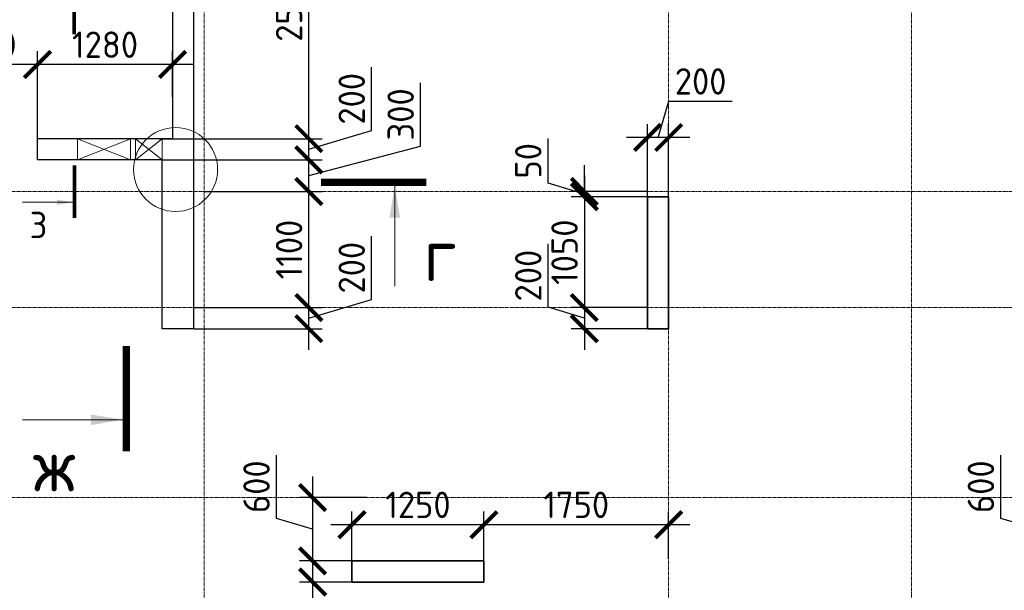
# Model space of a CAD drawing. Header units: millimetres. Extents: x 349531 to 1063351, y -131924 to 96186.
# Tile 48 of 230: x 467462 to 476791, y -34770 to -29365. Entities that reach past the tile are written whole.
import ezdxf

# ---------------------------------------------------------------- set-up
doc = ezdxf.new("R2010")
doc.units = ezdxf.units.MM
doc.linetypes.add('______5', pattern=[1100, 800, -100, 100, -100])
doc.linetypes.add('осевая', pattern=[50.8, 31.75, -6.35, 6.35, -6.35])
doc.layers.add('Колонна_ бетон', color=7, linetype='Continuous', lineweight=50, true_color=0xb4b496)
for name, color, linetype, lineweight in [('Конструкции 0.5', 5, 'Continuous', 50), ('Надписи', 200, 'Continuous', 18), ('Оси', 40, '______5', 18), ('РАЗМЕРЫ', 1, 'Continuous', 9), ('СТЕНЫ', 3, 'Continuous', 30), ('Узлы', 7, 'Continuous', 0)]:
    doc.layers.add(name, color=color, linetype=linetype, lineweight=lineweight)
doc.layers.add('Отверстия_ОВ', color=7, linetype='Continuous', plot=False)
doc.styles.add('GOST-2.304_Type-B', font='GOST_Common.ttf')
doc.dimstyles.new('СПДС', dxfattribs={"dimscale": 100, "dimtxt": 2.5, "dimasz": 2.5, "dimexe": 1.25, "dimexo": 0, "dimtad": 1, "dimdec": 0, "dimtxsty": 'GOST-2.304_Type-B', "dimblk": 'ARCHTICK', "dimcen": 2.5, "dimdle": 2, "dimadec": 0, "dimazin": 2, "dimtfac": 0.75, "dimtdec": 0, "dimtmove": 1, "dimatfit": 3, "dimfxl": 1, "dimtolj": 1, "dimarcsym": 1})

# ---------------------------------------------------------------- blocks, each defined once
blk = doc.blocks.new('оси2')
at = {"layer": 'Оси', "color": 16, "linetype": 'осевая', "lineweight": 0, "transparency": 33554687}
for p, q in [((1010745.5, 5465.4), (1010745.5, -20739.3)), ((1015145.5, 5465.4), (1015145.5, -20739.3)), ((1017445.5, 5465.4), (1017445.5, -20739.3)), ((979200, -4392.9), (1032582.1, -4392.9)), ((979200, -5492.9), (1032582.1, -5492.9)), ((979200, -7292.9), (1032582.1, -7292.9))]:
    blk.add_line(p, q, dxfattribs=at)
blk = doc.blocks.new('_ArchTick')
at = {"color": 0, "linetype": 'ByBlock', "const_width": 0.15}
blk.add_lwpolyline([(-0.5, -0.5), (0.5, 0.5)], dxfattribs=at)
blk = doc.blocks.new('*D929')
at = {"layer": 'DEFPOINTS', "color": 0, "transparency": 16777216}
for p in [(473411.1, -30480.6), (473411.1, -31092), (473611, -31092)]:
    blk.add_point(p, dxfattribs=at)
at = {"layer": 'РАЗМЕРЫ', "color": 0, "lineweight": -2, "transparency": 16777216}
for p, q in [((473511, -30480.6), (473614.2, -30136.9)), ((473614.2, -30136.9), (474214.2, -30136.9)), ((473411.1, -31092), (473411.1, -30355.6)), ((473611, -31092), (473611, -30355.6)), ((473811, -30480.6), (473211.1, -30480.6))]:
    blk.add_line(p, q, dxfattribs=at)
at = {"layer": 'РАЗМЕРЫ', "color": 0, "lineweight": -2, "transparency": 16777216, "xscale": 250, "yscale": 250, "zscale": 250, "rotation": 180}
blk.add_blockref('_ArchTick', (473411.1, -30480.6), dxfattribs=at)
at = {"layer": 'РАЗМЕРЫ', "color": 0, "lineweight": -2, "transparency": 16777216, "xscale": 250, "yscale": 250, "zscale": 250}
blk.add_blockref('_ArchTick', (473611, -30480.6), dxfattribs=at)
at = {"layer": 'РАЗМЕРЫ', "color": 0, "transparency": 16777216, "insert": (473914.2, -29949.4), "char_height": 250, "attachment_point": 5, "style": 'GOST-2.304_Type-B'}
blk.add_mtext('\\A1;200', dxfattribs=at)
blk = doc.blocks.new('*D930')
at = {"layer": 'DEFPOINTS', "color": 0, "transparency": 16777216}
for p in [(472812.2, -31042), (473411, -31042, -200), (473411.1, -30992, -560)]:
    blk.add_point(p, dxfattribs=at)
at = {"layer": 'РАЗМЕРЫ', "color": 0, "lineweight": -2, "transparency": 16777216}
for p, q in [((472468.4, -30913.8), (472468.4, -30488.8)), ((472812.2, -30992), (472812.2, -30742)), ((472812.2, -31017), (472468.4, -30913.8)), ((473411.1, -30992), (472687.2, -30992)), ((473411, -31042), (472687.2, -31042)), ((472812.2, -30992), (472812.2, -31042)), ((472812.2, -31042), (472812.2, -31292))]:
    blk.add_line(p, q, dxfattribs=at)
at = {"layer": 'РАЗМЕРЫ', "color": 0, "lineweight": -2, "transparency": 16777216, "xscale": 250, "yscale": 250, "zscale": 250}
for p, rotation in [((472812.2, -30992), 270), ((472812.2, -31042), 90)]:
    blk.add_blockref('_ArchTick', p, dxfattribs=dict(at, rotation=rotation))
at = {"layer": 'РАЗМЕРЫ', "color": 0, "transparency": 16777216, "insert": (472280.9, -30701.3), "char_height": 250, "attachment_point": 5, "rotation": 90, "style": 'GOST-2.304_Type-B'}
blk.add_mtext('\\A1;50', dxfattribs=at)
blk = doc.blocks.new('*D931')
at = {"layer": 'DEFPOINTS', "color": 0, "transparency": 16777216}
for p in [(473410.8, -31042, -200), (472812.2, -32092), (473411, -32092, -560)]:
    blk.add_point(p, dxfattribs=at)
at = {"layer": 'РАЗМЕРЫ', "color": 0, "lineweight": -2, "transparency": 16777216}
for p, q in [((472812.2, -30842), (472812.2, -32292)), ((473410.8, -31042), (472687.2, -31042)), ((473411, -32092), (472687.2, -32092))]:
    blk.add_line(p, q, dxfattribs=at)
at = {"layer": 'РАЗМЕРЫ', "color": 0, "lineweight": -2, "transparency": 16777216, "xscale": 250, "yscale": 250, "zscale": 250}
for p, rotation in [((472812.2, -31042), 90), ((472812.2, -32092), 270)]:
    blk.add_blockref('_ArchTick', p, dxfattribs=dict(at, rotation=rotation))
at = {"layer": 'РАЗМЕРЫ', "color": 0, "transparency": 16777216, "insert": (472624.7, -31567), "char_height": 250, "attachment_point": 5, "rotation": 90, "style": 'GOST-2.304_Type-B'}
blk.add_mtext('\\A1;1050', dxfattribs=at)
blk = doc.blocks.new('*D932')
at = {"layer": 'DEFPOINTS', "color": 0, "transparency": 16777216}
for p in [(473411, -32092, -560), (472812.2, -32292), (473410.8, -32292, -200)]:
    blk.add_point(p, dxfattribs=at)
at = {"layer": 'РАЗМЕРЫ', "color": 0, "lineweight": -2, "transparency": 16777216}
for p, q in [((472468.4, -32088.8), (472468.4, -31488.8)), ((472812.2, -31892), (472812.2, -32492)), ((472812.2, -32192), (472468.4, -32088.8)), ((473411, -32092), (472687.2, -32092)), ((473410.8, -32292), (472687.2, -32292))]:
    blk.add_line(p, q, dxfattribs=at)
at = {"layer": 'РАЗМЕРЫ', "color": 0, "lineweight": -2, "transparency": 16777216, "xscale": 250, "yscale": 250, "zscale": 250}
for p, rotation in [((472812.2, -32092), 90), ((472812.2, -32292), 270)]:
    blk.add_blockref('_ArchTick', p, dxfattribs=dict(at, rotation=rotation))
at = {"layer": 'РАЗМЕРЫ', "color": 0, "transparency": 16777216, "insert": (472280.9, -31788.8), "char_height": 250, "attachment_point": 5, "rotation": 90, "style": 'GOST-2.304_Type-B'}
blk.add_mtext('\\A1;200', dxfattribs=at)
blk = doc.blocks.new('*D946')
at = {"layer": 'DEFPOINTS', "color": 0, "transparency": 16777216}
for p in [(477301.8, -33892, -560), (477101, -34492), (477468.9, -34492, -200)]:
    blk.add_point(p, dxfattribs=at)
at = {"layer": 'РАЗМЕРЫ', "color": 0, "lineweight": -2, "transparency": 16777216}
for p, q in [((476757.3, -34088.8), (476757.3, -33488.8)), ((477101, -33692), (477101, -34692)), ((477301.8, -33892), (476976, -33892)), ((477101, -34192), (476757.3, -34088.8)), ((477468.9, -34492), (476976, -34492))]:
    blk.add_line(p, q, dxfattribs=at)
at = {"layer": 'РАЗМЕРЫ', "color": 0, "lineweight": -2, "transparency": 16777216, "xscale": 250, "yscale": 250, "zscale": 250}
for p, rotation in [((477101, -33892), 90), ((477101, -34492), 270)]:
    blk.add_blockref('_ArchTick', p, dxfattribs=dict(at, rotation=rotation))
at = {"layer": 'РАЗМЕРЫ', "color": 0, "transparency": 16777216, "insert": (476569.8, -33788.8), "char_height": 250, "attachment_point": 5, "rotation": 90, "style": 'GOST-2.304_Type-B'}
blk.add_mtext('\\A1;600', dxfattribs=at)
blk = doc.blocks.new('*D948')
at = {"layer": 'DEFPOINTS', "color": 0, "transparency": 16777216}
for p in [(471860.6, -34148.1), (470610.6, -34641.9), (471860.6, -34641.9)]:
    blk.add_point(p, dxfattribs=at)
at = {"layer": 'РАЗМЕРЫ', "color": 0, "lineweight": -2, "transparency": 16777216}
for p, q in [((470610.6, -34641.9), (470610.6, -34023.1)), ((471860.6, -34641.9), (471860.6, -34023.1)), ((470410.6, -34148.1), (472060.6, -34148.1))]:
    blk.add_line(p, q, dxfattribs=at)
at = {"layer": 'РАЗМЕРЫ', "color": 0, "lineweight": -2, "transparency": 16777216, "xscale": 250, "yscale": 250, "zscale": 250, "rotation": 180}
blk.add_blockref('_ArchTick', (470610.6, -34148.1), dxfattribs=at)
at = {"layer": 'РАЗМЕРЫ', "color": 0, "lineweight": -2, "transparency": 16777216, "xscale": 250, "yscale": 250, "zscale": 250}
blk.add_blockref('_ArchTick', (471860.6, -34148.1), dxfattribs=at)
at = {"layer": 'РАЗМЕРЫ', "color": 0, "transparency": 16777216, "insert": (471235.6, -33960.6), "char_height": 250, "attachment_point": 5, "style": 'GOST-2.304_Type-B'}
blk.add_mtext('\\A1;1250', dxfattribs=at)
blk = doc.blocks.new('*D949')
at = {"layer": 'DEFPOINTS', "color": 0, "transparency": 16777216}
for p in [(473610.8, -34148.1), (471860.6, -34471.1), (473610.8, -34471.1)]:
    blk.add_point(p, dxfattribs=at)
at = {"layer": 'РАЗМЕРЫ', "color": 0, "lineweight": -2, "transparency": 16777216}
for p, q in [((471860.6, -34471.1), (471860.6, -34023.1)), ((473610.8, -34471.1), (473610.8, -34023.1)), ((471660.6, -34148.1), (473810.8, -34148.1))]:
    blk.add_line(p, q, dxfattribs=at)
at = {"layer": 'РАЗМЕРЫ', "color": 0, "lineweight": -2, "transparency": 16777216, "xscale": 250, "yscale": 250, "zscale": 250, "rotation": 180}
blk.add_blockref('_ArchTick', (471860.6, -34148.1), dxfattribs=at)
at = {"layer": 'РАЗМЕРЫ', "color": 0, "lineweight": -2, "transparency": 16777216, "xscale": 250, "yscale": 250, "zscale": 250}
blk.add_blockref('_ArchTick', (473610.8, -34148.1), dxfattribs=at)
at = {"layer": 'РАЗМЕРЫ', "color": 0, "transparency": 16777216, "insert": (472735.7, -33960.6), "char_height": 250, "attachment_point": 5, "style": 'GOST-2.304_Type-B'}
blk.add_mtext('\\A1;1750', dxfattribs=at)
blk = doc.blocks.new('*D950')
at = {"layer": 'DEFPOINTS', "color": 0, "transparency": 16777216}
for p in [(470751, -33892, -560), (470237.5, -34492), (470793, -34492, -200)]:
    blk.add_point(p, dxfattribs=at)
at = {"layer": 'РАЗМЕРЫ', "color": 0, "lineweight": -2, "transparency": 16777216}
for p, q in [((469893.8, -34088.8), (469893.8, -33488.8)), ((470237.5, -33692), (470237.5, -34692)), ((470751, -33892), (470112.5, -33892)), ((470237.5, -34192), (469893.8, -34088.8)), ((470793, -34492), (470112.5, -34492))]:
    blk.add_line(p, q, dxfattribs=at)
at = {"layer": 'РАЗМЕРЫ', "color": 0, "lineweight": -2, "transparency": 16777216, "xscale": 250, "yscale": 250, "zscale": 250}
for p, rotation in [((470237.5, -33892), 90), ((470237.5, -34492), 270)]:
    blk.add_blockref('_ArchTick', p, dxfattribs=dict(at, rotation=rotation))
at = {"layer": 'РАЗМЕРЫ', "color": 0, "transparency": 16777216, "insert": (469706.3, -33788.8), "char_height": 250, "attachment_point": 5, "rotation": 90, "style": 'GOST-2.304_Type-B'}
blk.add_mtext('\\A1;600', dxfattribs=at)
blk = doc.blocks.new('*D951')
at = {"layer": 'DEFPOINTS', "color": 0, "transparency": 16777216}
for p in [(470793, -34492, -200), (470237.5, -34692), (470728, -34692, -200)]:
    blk.add_point(p, dxfattribs=at)
at = {"layer": 'РАЗМЕРЫ', "color": 0, "lineweight": -2, "transparency": 16777216}
for p, q in [((470237.5, -34292), (470237.5, -34892)), ((470793, -34492), (470112.5, -34492)), ((470728, -34692), (470112.5, -34692))]:
    blk.add_line(p, q, dxfattribs=at)
at = {"layer": 'РАЗМЕРЫ', "color": 0, "lineweight": -2, "transparency": 16777216, "xscale": 250, "yscale": 250, "zscale": 250}
for p, rotation in [((470237.5, -34492), 90), ((470237.5, -34692), 270)]:
    blk.add_blockref('_ArchTick', p, dxfattribs=dict(at, rotation=rotation))
at = {"layer": 'РАЗМЕРЫ', "color": 0, "transparency": 16777216, "insert": (470293, -35211.1), "char_height": 250, "attachment_point": 5, "rotation": 90, "style": 'GOST-2.304_Type-B'}
blk.add_mtext('\\A1;200', dxfattribs=at)
blk = doc.blocks.new('*D1013')
at = {"layer": 'DEFPOINTS', "color": 0, "transparency": 16777216}
for p in [(469111, -32092, -560), (470202, -32092), (469110.8, -32292, -360)]:
    blk.add_point(p, dxfattribs=at)
at = {"layer": 'РАЗМЕРЫ', "color": 0, "lineweight": -2, "transparency": 16777216}
for p, q in [((470795.8, -32013.8), (470795.8, -31413.8)), ((470202, -32492), (470202, -31892)), ((469111, -32092), (470327, -32092)), ((470202, -32192), (470795.8, -32013.8)), ((469110.8, -32292), (470327, -32292))]:
    blk.add_line(p, q, dxfattribs=at)
at = {"layer": 'РАЗМЕРЫ', "color": 0, "lineweight": -2, "transparency": 16777216, "xscale": 250, "yscale": 250, "zscale": 250}
for p, rotation in [((470202, -32092), 90), ((470202, -32292), 270)]:
    blk.add_blockref('_ArchTick', p, dxfattribs=dict(at, rotation=rotation))
at = {"layer": 'РАЗМЕРЫ', "color": 0, "transparency": 16777216, "insert": (470608.3, -31713.8), "char_height": 250, "attachment_point": 5, "rotation": 90, "style": 'GOST-2.304_Type-B'}
blk.add_mtext('\\A1;200', dxfattribs=at)
blk = doc.blocks.new('*D1023')
at = {"layer": 'DEFPOINTS', "color": 0, "transparency": 16777216}
for p in [(469210.8, -30992), (470202, -30992), (469832, -32092)]:
    blk.add_point(p, dxfattribs=at)
at = {"layer": 'РАЗМЕРЫ', "color": 0, "lineweight": -2, "transparency": 16777216}
for p, q in [((470202, -32292), (470202, -30792)), ((469210.8, -30992), (470327, -30992)), ((469832, -32092), (470327, -32092))]:
    blk.add_line(p, q, dxfattribs=at)
at = {"layer": 'РАЗМЕРЫ', "color": 0, "lineweight": -2, "transparency": 16777216, "xscale": 250, "yscale": 250, "zscale": 250}
for p, rotation in [((470202, -30992), 90), ((470202, -32092), 270)]:
    blk.add_blockref('_ArchTick', p, dxfattribs=dict(at, rotation=rotation))
at = {"layer": 'РАЗМЕРЫ', "color": 0, "transparency": 16777216, "insert": (470014.5, -31542), "char_height": 250, "attachment_point": 5, "rotation": 90, "style": 'GOST-2.304_Type-B'}
blk.add_mtext('\\A1;1100', dxfattribs=at)
blk = doc.blocks.new('*D1024')
at = {"layer": 'DEFPOINTS', "color": 0, "transparency": 16777216}
for p in [(468810.8, -30692, -360), (470202, -30692), (469420, -30992)]:
    blk.add_point(p, dxfattribs=at)
at = {"layer": 'РАЗМЕРЫ', "color": 0, "lineweight": -2, "transparency": 16777216}
for p, q in [((471259.5, -30561.7), (471259.5, -29961.7)), ((470202, -31192), (470202, -30492)), ((470202, -30842), (471259.5, -30561.7)), ((468810.8, -30692), (470327, -30692)), ((469420, -30992), (470327, -30992))]:
    blk.add_line(p, q, dxfattribs=at)
at = {"layer": 'РАЗМЕРЫ', "color": 0, "lineweight": -2, "transparency": 16777216, "xscale": 250, "yscale": 250, "zscale": 250}
for p, rotation in [((470202, -30692), 90), ((470202, -30992), 270)]:
    blk.add_blockref('_ArchTick', p, dxfattribs=dict(at, rotation=rotation))
at = {"layer": 'РАЗМЕРЫ', "color": 0, "transparency": 16777216, "insert": (471072, -30261.7), "char_height": 250, "attachment_point": 5, "rotation": 90, "style": 'GOST-2.304_Type-B'}
blk.add_mtext('\\A1;300', dxfattribs=at)
blk = doc.blocks.new('*D1025')
at = {"layer": 'DEFPOINTS', "color": 0, "transparency": 16777216}
for p in [(468783.5, -30492, -200), (470202, -30492), (469360, -30692)]:
    blk.add_point(p, dxfattribs=at)
at = {"layer": 'РАЗМЕРЫ', "color": 0, "lineweight": -2, "transparency": 16777216}
for p, q in [((470795.8, -30413.8), (470795.8, -29813.8)), ((470202, -30892), (470202, -30292)), ((470202, -30592), (470795.8, -30413.8)), ((468783.5, -30492), (470327, -30492)), ((469360, -30692), (470327, -30692))]:
    blk.add_line(p, q, dxfattribs=at)
at = {"layer": 'РАЗМЕРЫ', "color": 0, "lineweight": -2, "transparency": 16777216, "xscale": 250, "yscale": 250, "zscale": 250}
for p, rotation in [((470202, -30492), 90), ((470202, -30692), 270)]:
    blk.add_blockref('_ArchTick', p, dxfattribs=dict(at, rotation=rotation))
at = {"layer": 'РАЗМЕРЫ', "color": 0, "transparency": 16777216, "insert": (470608.3, -30113.8), "char_height": 250, "attachment_point": 5, "rotation": 90, "style": 'GOST-2.304_Type-B'}
blk.add_mtext('\\A1;200', dxfattribs=at)
blk = doc.blocks.new('*D1026')
at = {"layer": 'DEFPOINTS', "color": 0, "transparency": 16777216}
for p in [(469825.5, -27992, -560), (470202, -27992), (468783.5, -30492, -200)]:
    blk.add_point(p, dxfattribs=at)
at = {"layer": 'РАЗМЕРЫ', "color": 0, "lineweight": -2, "transparency": 16777216}
for p, q in [((470202, -30692), (470202, -27792)), ((469825.5, -27992), (470327, -27992)), ((468783.5, -30492), (470327, -30492))]:
    blk.add_line(p, q, dxfattribs=at)
at = {"layer": 'РАЗМЕРЫ', "color": 0, "lineweight": -2, "transparency": 16777216, "xscale": 250, "yscale": 250, "zscale": 250}
for p, rotation in [((470202, -27992), 90), ((470202, -30492), 270)]:
    blk.add_blockref('_ArchTick', p, dxfattribs=dict(at, rotation=rotation))
at = {"layer": 'РАЗМЕРЫ', "color": 0, "transparency": 16777216, "insert": (470014.5, -29242), "char_height": 250, "attachment_point": 5, "rotation": 90, "style": 'GOST-2.304_Type-B'}
blk.add_mtext('\\A1;2500', dxfattribs=at)
blk = doc.blocks.new('*D1029')
at = {"layer": 'DEFPOINTS', "color": 0, "transparency": 16777216}
for p in [(467631, -29789.1), (468911, -30100.1, -360), (467631, -30542, -360)]:
    blk.add_point(p, dxfattribs=at)
at = {"layer": 'РАЗМЕРЫ', "color": 0, "lineweight": -2, "transparency": 16777216}
for p, q in [((467631, -30542), (467631, -29664.1)), ((468911, -30100.1), (468911, -29664.1)), ((469111, -29789.1), (467431, -29789.1))]:
    blk.add_line(p, q, dxfattribs=at)
at = {"layer": 'РАЗМЕРЫ', "color": 0, "lineweight": -2, "transparency": 16777216, "xscale": 250, "yscale": 250, "zscale": 250, "rotation": 180}
blk.add_blockref('_ArchTick', (467631, -29789.1), dxfattribs=at)
at = {"layer": 'РАЗМЕРЫ', "color": 0, "lineweight": -2, "transparency": 16777216, "xscale": 250, "yscale": 250, "zscale": 250}
blk.add_blockref('_ArchTick', (468911, -29789.1), dxfattribs=at)
at = {"layer": 'РАЗМЕРЫ', "color": 0, "transparency": 16777216, "insert": (468271, -29601.6), "char_height": 250, "attachment_point": 5, "style": 'GOST-2.304_Type-B'}
blk.add_mtext('\\A1;1280', dxfattribs=at)
blk = doc.blocks.new('*D1030')
at = {"layer": 'DEFPOINTS', "color": 0, "transparency": 16777216}
for p in [(466731, -29789.1), (467631, -30103), (466731, -30542, -360)]:
    blk.add_point(p, dxfattribs=at)
at = {"layer": 'РАЗМЕРЫ', "color": 0, "lineweight": -2, "transparency": 16777216}
for p, q in [((466731, -30542), (466731, -29664.1)), ((467631, -30103), (467631, -29664.1)), ((467831, -29789.1), (466531, -29789.1))]:
    blk.add_line(p, q, dxfattribs=at)
at = {"layer": 'РАЗМЕРЫ', "color": 0, "lineweight": -2, "transparency": 16777216, "xscale": 250, "yscale": 250, "zscale": 250, "rotation": 180}
blk.add_blockref('_ArchTick', (466731, -29789.1), dxfattribs=at)
at = {"layer": 'РАЗМЕРЫ', "color": 0, "lineweight": -2, "transparency": 16777216, "xscale": 250, "yscale": 250, "zscale": 250}
blk.add_blockref('_ArchTick', (467631, -29789.1), dxfattribs=at)
at = {"layer": 'РАЗМЕРЫ', "color": 0, "transparency": 16777216, "insert": (467181, -29601.6), "char_height": 250, "attachment_point": 5, "style": 'GOST-2.304_Type-B'}
blk.add_mtext('\\A1;900', dxfattribs=at)
blk = doc.blocks.new('стены техподполья')
at = {"layer": 'Колонна_ бетон', "color": 180, "linetype": 'Continuous', "lineweight": 35, "transparency": 33554687}
for p, q in [((488235.8, -6793.6), (488235.8, -6793.6)), ((488435.8, -6793.6), (488235.8, -6793.6)), ((488235.8, -8043.6), (488235.8, -6793.6)), ((488435.8, -6793.6), (488435.8, -6793.6)), ((488435.8, -6793.6), (488435.8, -8043.6)), ((488235.8, -8043.6), (488235.8, -8043.6)), ((488435.8, -8043.6), (488235.8, -8043.6)), ((488435.8, -8043.6), (488435.8, -8043.6)), ((485435.5, -10243.6), (485435.5, -10443.6)), ((485435.5, -10243.6), (485435.5, -10243.6)), ((485435.5, -10243.6), (486685.5, -10243.6)), ((486685.5, -10243.6), (486685.5, -10443.6)), ((486685.5, -10243.6), (486685.5, -10243.6)), ((485435.5, -10443.6), (485435.5, -10443.6)), ((485435.5, -10443.6), (486685.5, -10443.6)), ((486685.5, -10443.6), (486685.5, -10443.6))]:
    blk.add_line(p, q, dxfattribs=at)
at = {"layer": 'СТЕНЫ', "linetype": 'Continuous', "transparency": 33554687}
for p, q in [((483735.8, -393.6), (483735.8, -6243.6)), ((483935.8, -8043.6), (483935.8, -643.6)), ((482455.8, -6443.6), (482455.8, -6243.6)), ((482455.8, -6243.6), (482455.8, -6243.6)), ((483735.8, -6243.6), (482455.8, -6243.6)), ((483735.8, -6243.6), (483735.8, -6243.6)), ((482455.8, -6443.6), (482455.8, -6443.6)), ((483635.8, -6443.6), (482455.8, -6443.6)), ((483635.8, -6443.6), (483635.8, -6443.6)), ((483635.8, -8043.6), (483635.8, -6443.6)), ((483635.8, -8043.6), (483635.8, -8043.6)), ((483935.8, -8043.6), (483635.8, -8043.6)), ((483935.8, -8043.6), (483935.8, -8043.6))]:
    blk.add_line(p, q, dxfattribs=at)

msp = doc.modelspace()

# ---------------------------------------------------------------- linework, layer by layer
at = {"layer": 'Надписи', "color": 0}
msp.add_circle((468939.2, -30783.9, 360), 398.1, dxfattribs=at)
at = {"layer": 'Отверстия_ОВ', "color": 20, "lineweight": 20, "true_color": 0xff2300, "elevation": 160}
msp.add_lwpolyline([(468560.8, -30492), (468810.8, -30492), (468810.8, -30692), (468560.8, -30692)], close=True, dxfattribs=at)
at = {"layer": 'РАЗМЕРЫ', "color": 1}
for p, q in [((468560.8, -30492, 160), (468810.8, -30692, 160)), ((468810.8, -30492, 160), (468560.8, -30692, 160))]:
    msp.add_line(p, q, dxfattribs=at)
for points, elevation in [([(467630.8, -30492), (467630.8, -30692)], 160), ([(468011, -30692), (468511, -30492)], -131.2), ([(468511, -30692), (468011, -30492)], -131.2)]:
    msp.add_lwpolyline(points, dxfattribs=dict(at, elevation=elevation))
msp.add_lwpolyline([(467630.8, -30492), (467630.8, -30692)], dxfattribs=at)
at = {"layer": 'РАЗМЕРЫ', "color": 1, "elevation": -131.2}
msp.add_lwpolyline([(468011, -30692), (468511, -30692), (468511, -30492), (468011, -30492)], close=True, dxfattribs=at)
at = {"layer": 'Узлы', "color": 1, "linetype": 'Continuous', "lineweight": 0}
for p, q in [((471015.9, -30939.5, 520), (471015.9, -31889.5, 520)), ((467965, -31094.2, 880), (467490, -31094.2, 880)), ((468438.3, -33154.2, 160), (467488.3, -33154.2, 160))]:
    msp.add_line(p, q, dxfattribs=at)
at = {"layer": 'Узлы', "color": 1, "linetype": 'Continuous', "lineweight": 0, "const_width": 35}
msp.add_lwpolyline([(467976.9, -29003.7), (467976.9, -29503.7)], dxfattribs=at)
at = {"layer": 'Узлы', "color": 1, "linetype": 'Continuous', "lineweight": 0}
for points, const_width, elevation in [([(467982.5, -31244.2), (467982.5, -30744.2)], 35, 880), ([(471315.9, -30904.5), (470315.9, -30904.5)], 70, 520), ([(468473.3, -33454.2), (468473.3, -32454.2)], 70, 160)]:
    msp.add_lwpolyline(points, dxfattribs=dict(at, const_width=const_width, elevation=elevation))
for points in [[(471015.9, -30939.5, 520), (470965.6, -31239.9, 520), (471066.2, -31239.9, 520)], [(467965, -31094.2, 880), (467814.7, -31069, 880), (467814.7, -31119.3, 880)], [(468438.3, -33154.2, 160), (468137.9, -33204.5, 160), (468137.9, -33103.9, 160)]]:
    msp.add_solid(points, dxfattribs=at)

# ---------------------------------------------------------------- block references
at = {"layer": 'Конструкции 0.5'}
msp.add_blockref('стены техподполья', (-14825, -24248.4, 160), dxfattribs=at)
at = {"layer": 'РАЗМЕРЫ'}
msp.add_blockref('оси2', (-541534.6, -26599.1, -200), dxfattribs=at)

# ---------------------------------------------------------------- texts
at = {"layer": 'Узлы', "color": 1, "linetype": 'Continuous', "lineweight": 0, "attachment_point": 5, "style": 'GOST-2.304_Type-B'}
for s, width, gutter_width, heights, insert, char_height in [('3', 361.94, 12.5, [0], (467640, -31309.2, 880), 250), ('г', 723.88, 25, [500], (471445.9, -31589.5, 520), 500), ('ж', 723.88, 25, [0], (467788.3, -33584.2, 160), 500)]:
    msp.add_mtext_dynamic_manual_height_columns(s, width=width, gutter_width=gutter_width, heights=heights, dxfattribs=dict(at, insert=insert, char_height=char_height))

# ---------------------------------------------------------------- dimensions: what is measured, and where the dimension line sits
at = {"layer": 'РАЗМЕРЫ'}
for base, p1, p2, picture, middle in [((470202, -27992, 360), (468783.5, -30492, 160), (469825.5, -27992, -200), '*D1026', (470014.5, -29242, 360)), ((470202, -30492, 360), (469360, -30692, 360), (468783.5, -30492, 160), '*D1025', (470608.3, -30351.3, 360)), ((470202, -30992, 360), (469832, -32092, 360), (469210.8, -30992, 360), '*D1023', (470014.5, -31542, 360)), ((470202, -32092, 360), (469110.8, -32292), (469111, -32092, -200), '*D1013', (470608.3, -31951.3, 360))]:
    dim = msp.add_linear_dim(base=base, p1=p1, p2=p2, angle=90, dimstyle='СПДС', dxfattribs=at)
    dim.commit()
    dim.dimension.update_dxf_attribs({"geometry": picture, "text_midpoint": middle})
for base, p1, p2, picture, middle in [((466731, -29789.1, 360), (467631, -30103, 360), (466731, -30542), '*D1030', (467181, -29601.6, 360)), ((467631, -29789.1, 360), (468911, -30100.1), (467631, -30542), '*D1029', (468271, -29601.6, 360))]:
    dim = msp.add_linear_dim(base=base, p1=p1, p2=p2, dimstyle='СПДС', dxfattribs=at)
    dim.commit()
    dim.dimension.update_dxf_attribs({"geometry": picture, "text_midpoint": middle})
for base, p1, p2, picture, middle in [((473411.1, -30480.6, 360), (473611, -31092, 360), (473411.1, -31092, 360), '*D929', (473676.7, -29949.4, 360)), ((471860.6, -34148.1, 360), (470610.6, -34641.9, 360), (471860.6, -34641.9, 360), '*D948', (471235.6, -33960.6, 360)), ((473610.8, -34148.1, 360), (471860.6, -34471.1, 360), (473610.8, -34471.1, 360), '*D949', (472735.7, -33960.6, 360))]:
    dim = msp.add_linear_dim(base=base, p1=p1, p2=p2, dimstyle='СПДС', override={"dimtofl": 0}, dxfattribs=at)
    dim.commit()
    dim.dimension.update_dxf_attribs({"geometry": picture, "text_midpoint": middle})
dim = msp.add_linear_dim(base=(470202, -30692, 360), p1=(469420, -30992, 360), p2=(468810.8, -30692), angle=90, dimstyle='СПДС', dxfattribs=at)
dim.commit()
dim.dimension.update_dxf_attribs({"geometry": '*D1024', "text_midpoint": (471259.5, -30499.2, 360), "dimtype": 160})
for base, p1, p2, picture, middle in [((472812.2, -31042, 360), (473411.1, -30992, -200), (473411, -31042, 160), '*D930', (472280.9, -30851.3, 360)), ((472812.2, -32092, 360), (473410.8, -31042, 160), (473411, -32092, -200), '*D931', (472624.7, -31567, 360)), ((472812.2, -32292, 360), (473411, -32092, -200), (473410.8, -32292, 160), '*D932', (472280.9, -32026.3, 360)), ((470237.5, -34492, 360), (470751, -33892, -200), (470793, -34492, 160), '*D950', (469706.3, -34026.3, 360)), ((477101, -34492, 360), (477301.8, -33892, -200), (477468.9, -34492, 160), '*D946', (476569.8, -34026.3, 360))]:
    dim = msp.add_linear_dim(base=base, p1=p1, p2=p2, angle=90, dimstyle='СПДС', override={"dimtofl": 0}, dxfattribs=at)
    dim.commit()
    dim.dimension.update_dxf_attribs({"geometry": picture, "text_midpoint": middle})
dim = msp.add_linear_dim(base=(470237.5, -34692, 360), p1=(470793, -34492, 160), p2=(470728, -34692, 160), angle=90, dimstyle='СПДС', override={"dimtofl": 0}, dxfattribs=at)
dim.commit()
dim.dimension.update_dxf_attribs({"geometry": '*D951', "text_midpoint": (470480.5, -35211.1, 360), "dimtype": 160})

doc.saveas('drawing.dxf')
